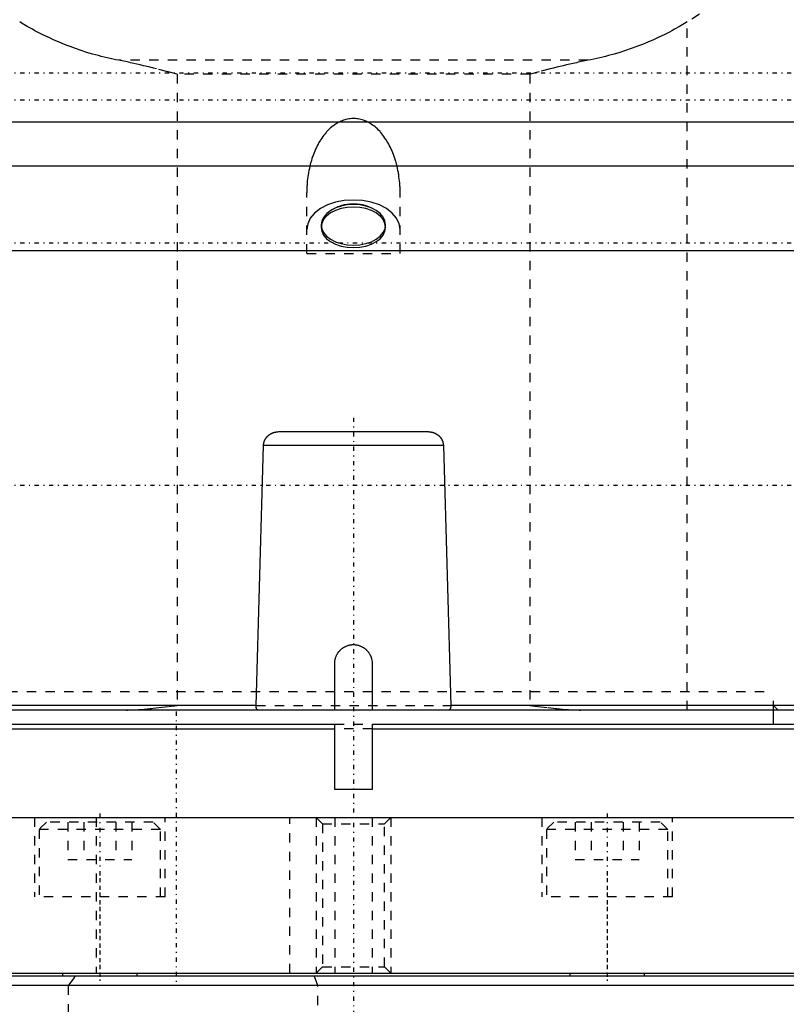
# Model space of a CAD drawing. Extents: x -109 to 109, y -1 to 887.
# Tile 3 of 15: x -36 to 46, y 166 to 272. Entities that reach past the tile are written whole.
import ezdxf

# ---------------------------------------------------------------- set-up
doc = ezdxf.new("R2010")
doc.units = 0
doc.linetypes.add('CENTER', pattern=[1.5, 0.45, -0.5, 0.05, -0.5])
doc.linetypes.add('DASHED', pattern=[2, 1, -1])
for name, color, linetype in [('AM_0', 7, 'CONTINUOUS'), ('AM_3', 7, 'DASHED'), ('AM_7', 7, 'CENTER')]:
    doc.layers.add(name, color=color, linetype=linetype)

msp = doc.modelspace()

# ---------------------------------------------------------------- linework, layer by layer
at = {"layer": 'AM_0', "color": 7, "linetype": 'CONTINUOUS'}
for p, q in [((-58, 261), (58, 261)), ((60.5, 256.27), (-60.5, 256.27)), ((60.5, 247.19), (-60.5, 247.19)), ((-7.94, 227.82), (7.94, 227.82)), ((-10.43, 198.5), (-9.63, 226.32)), ((9.63, 226.32), (-9.63, 226.32)), ((9.63, 226.32), (10.43, 198.5)), ((-2, 198), (-2, 203)), ((2, 203), (2, 198)), ((-10.43, 198.5), (-60.5, 198.5)), ((60.5, 198.5), (10.43, 198.5)), ((85, 198), (-60.5, 198)), ((45, 196.5), (45, 198)), ((-62.5, 196.5), (-2, 196.5)), ((-2, 189.5), (-2, 196.5)), ((2, 196.5), (47.24, 196.5)), ((2, 196.5), (2, 189.5)), ((-63, 196), (-2, 196)), ((2, 196), (47.24, 196)), ((2, 189.5), (-2, 189.5)), ((-79.5, 186.5), (79.5, 186.5)), ((-79.5, 169.8), (79.5, 169.8)), ((77, 169.5), (-77, 169.5)), ((-31.17, 169.8), (-31.17, 169.5)), ((-31.17, 169.8), (-31.17, 169.5)), ((-23.17, 169.5), (-23.17, 169.8)), ((23.17, 169.8), (23.17, 169.5)), ((23.17, 169.8), (23.17, 169.5)), ((31.17, 169.5), (31.17, 169.8)), ((77, 168.5), (-77, 168.5))]:
    msp.add_line(p, q, dxfattribs=at)
for points in [[(-9.63, 226.32, 0), (-9.63, 226.33, 0), (-9.63, 226.35, 0), (-9.63, 226.38, 0), (-9.63, 226.39, 0), (-9.63, 226.4, 0), (-9.63, 226.42, 0), (-9.62, 226.44, 0), (-9.62, 226.47, 0), (-9.62, 226.49, 0), (-9.62, 226.51, 0), (-9.61, 226.53, 0), (-9.61, 226.54, 0), (-9.61, 226.56, 0), (-9.6, 226.58, 0), (-9.6, 226.61, 0), (-9.59, 226.63, 0), (-9.59, 226.65, 0), (-9.59, 226.67, 0), (-9.58, 226.68, 0), (-9.58, 226.7, 0), (-9.57, 226.72, 0), (-9.57, 226.73, 0), (-9.56, 226.75, 0), (-9.56, 226.77, 0), (-9.55, 226.79, 0), (-9.54, 226.8, 0), (-9.54, 226.81, 0), (-9.53, 226.83, 0), (-9.52, 226.85, 0), (-9.51, 226.87, 0), (-9.5, 226.89, 0), (-9.5, 226.91, 0), (-9.49, 226.92, 0), (-9.49, 226.93, 0), (-9.48, 226.95, 0), (-9.46, 226.97, 0), (-9.45, 226.99, 0), (-9.44, 227.01, 0), (-9.43, 227.03, 0), (-9.42, 227.05, 0), (-9.42, 227.06, 0), (-9.4, 227.08, 0), (-9.39, 227.1, 0), (-9.38, 227.11, 0), (-9.36, 227.13, 0), (-9.35, 227.15, 0), (-9.34, 227.16, 0), (-9.34, 227.17, 0), (-9.32, 227.19, 0), (-9.31, 227.21, 0), (-9.29, 227.23, 0), (-9.28, 227.25, 0), (-9.26, 227.26, 0), (-9.25, 227.27, 0), (-9.25, 227.28, 0), (-9.23, 227.3, 0), (-9.21, 227.31, 0), (-9.2, 227.33, 0), (-9.18, 227.34, 0), (-9.17, 227.36, 0), (-9.16, 227.37, 0), (-9.15, 227.38, 0), (-9.13, 227.39, 0), (-9.12, 227.4, 0), (-9.11, 227.41, 0), (-9.1, 227.42, 0), (-9.08, 227.43, 0), (-9.06, 227.45, 0), (-9.05, 227.46, 0), (-9.04, 227.46, 0), (-9.02, 227.48, 0), (-9.01, 227.49, 0), (-8.99, 227.5, 0), (-8.97, 227.52, 0), (-8.95, 227.53, 0), (-8.94, 227.54, 0), (-8.93, 227.54, 0), (-8.91, 227.56, 0), (-8.89, 227.57, 0), (-8.87, 227.58, 0), (-8.84, 227.59, 0), (-8.82, 227.6, 0), (-8.81, 227.61, 0), (-8.8, 227.62, 0), (-8.78, 227.63, 0), (-8.76, 227.64, 0), (-8.74, 227.65, 0), (-8.72, 227.66, 0), (-8.7, 227.67, 0), (-8.69, 227.67, 0), (-8.68, 227.67, 0), (-8.66, 227.68, 0), (-8.64, 227.69, 0), (-8.62, 227.7, 0), (-8.59, 227.71, 0), (-8.57, 227.71, 0), (-8.56, 227.72, 0), (-8.55, 227.72, 0), (-8.53, 227.73, 0), (-8.51, 227.74, 0), (-8.49, 227.74, 0), (-8.46, 227.75, 0), (-8.44, 227.76, 0), (-8.43, 227.76, 0), (-8.42, 227.76, 0), (-8.4, 227.77, 0), (-8.37, 227.77, 0), (-8.36, 227.77, 0), (-8.35, 227.78, 0), (-8.33, 227.78, 0), (-8.3, 227.79, 0), (-8.29, 227.79, 0), (-8.28, 227.79, 0), (-8.26, 227.8, 0), (-8.23, 227.8, 0), (-8.21, 227.8, 0), (-8.18, 227.81, 0), (-8.16, 227.81, 0), (-8.15, 227.81, 0), (-8.14, 227.81, 0), (-8.11, 227.81, 0), (-8.09, 227.81, 0), (-8.01, 227.82, 0), (-7.94, 227.82, 0)], [(7.94, 227.82, 0), (7.95, 227.82, 0), (7.98, 227.82, 0), (8, 227.82, 0), (8.01, 227.82, 0), (8.02, 227.82, 0), (8.04, 227.82, 0), (8.07, 227.82, 0), (8.09, 227.81, 0), (8.11, 227.81, 0), (8.14, 227.81, 0), (8.15, 227.81, 0), (8.16, 227.81, 0), (8.18, 227.81, 0), (8.21, 227.8, 0), (8.23, 227.8, 0), (8.26, 227.8, 0), (8.28, 227.79, 0), (8.29, 227.79, 0), (8.3, 227.79, 0), (8.33, 227.78, 0), (8.35, 227.78, 0), (8.36, 227.77, 0), (8.37, 227.77, 0), (8.4, 227.77, 0), (8.42, 227.76, 0), (8.43, 227.76, 0), (8.44, 227.76, 0), (8.46, 227.75, 0), (8.49, 227.74, 0), (8.51, 227.74, 0), (8.53, 227.73, 0), (8.55, 227.72, 0), (8.56, 227.72, 0), (8.57, 227.71, 0), (8.59, 227.71, 0), (8.62, 227.7, 0), (8.64, 227.69, 0), (8.66, 227.68, 0), (8.68, 227.67, 0), (8.69, 227.67, 0), (8.7, 227.67, 0), (8.72, 227.66, 0), (8.74, 227.65, 0), (8.76, 227.64, 0), (8.78, 227.63, 0), (8.8, 227.62, 0), (8.81, 227.61, 0), (8.82, 227.6, 0), (8.84, 227.59, 0), (8.87, 227.58, 0), (8.89, 227.57, 0), (8.91, 227.56, 0), (8.93, 227.54, 0), (8.94, 227.54, 0), (8.95, 227.53, 0), (8.97, 227.52, 0), (8.99, 227.5, 0), (9.01, 227.49, 0), (9.02, 227.48, 0), (9.04, 227.46, 0), (9.05, 227.46, 0), (9.06, 227.45, 0), (9.08, 227.43, 0), (9.1, 227.42, 0), (9.11, 227.41, 0), (9.12, 227.4, 0), (9.13, 227.39, 0), (9.15, 227.38, 0), (9.16, 227.37, 0), (9.17, 227.36, 0), (9.18, 227.34, 0), (9.2, 227.33, 0), (9.21, 227.31, 0), (9.23, 227.3, 0), (9.25, 227.28, 0), (9.25, 227.27, 0), (9.26, 227.26, 0), (9.28, 227.25, 0), (9.29, 227.23, 0), (9.31, 227.21, 0), (9.32, 227.19, 0), (9.34, 227.17, 0), (9.34, 227.16, 0), (9.35, 227.15, 0), (9.36, 227.13, 0), (9.38, 227.11, 0), (9.39, 227.1, 0), (9.4, 227.08, 0), (9.42, 227.06, 0), (9.42, 227.05, 0), (9.43, 227.03, 0), (9.44, 227.01, 0), (9.45, 226.99, 0), (9.46, 226.97, 0), (9.48, 226.95, 0), (9.49, 226.93, 0), (9.49, 226.92, 0), (9.5, 226.91, 0), (9.5, 226.89, 0), (9.51, 226.87, 0), (9.52, 226.85, 0), (9.53, 226.83, 0), (9.54, 226.81, 0), (9.54, 226.8, 0), (9.55, 226.79, 0), (9.56, 226.77, 0), (9.56, 226.75, 0), (9.57, 226.73, 0), (9.57, 226.72, 0), (9.58, 226.7, 0), (9.58, 226.68, 0), (9.59, 226.67, 0), (9.59, 226.65, 0), (9.59, 226.63, 0), (9.6, 226.61, 0), (9.6, 226.58, 0), (9.61, 226.56, 0), (9.61, 226.54, 0), (9.61, 226.53, 0), (9.62, 226.51, 0), (9.62, 226.49, 0), (9.62, 226.47, 0), (9.62, 226.44, 0), (9.63, 226.42, 0), (9.63, 226.4, 0), (9.63, 226.39, 0), (9.63, 226.38, 0), (9.63, 226.35, 0), (9.63, 226.33, 0), (9.63, 226.32, 0)], [(-2, 203, 0), (-2, 203.03, 0), (-2, 203.08, 0), (-2, 203.14, 0), (-1.99, 203.17, 0), (-1.99, 203.2, 0), (-1.98, 203.26, 0), (-1.98, 203.31, 0), (-1.97, 203.37, 0), (-1.95, 203.43, 0), (-1.94, 203.48, 0), (-1.93, 203.51, 0), (-1.93, 203.54, 0), (-1.91, 203.6, 0), (-1.89, 203.65, 0), (-1.87, 203.71, 0), (-1.85, 203.77, 0), (-1.82, 203.82, 0), (-1.81, 203.85, 0), (-1.8, 203.87, 0), (-1.77, 203.93, 0), (-1.74, 203.98, 0), (-1.73, 204, 0), (-1.71, 204.03, 0), (-1.68, 204.08, 0), (-1.65, 204.13, 0), (-1.63, 204.15, 0), (-1.62, 204.18, 0), (-1.58, 204.22, 0), (-1.55, 204.27, 0), (-1.51, 204.31, 0), (-1.47, 204.35, 0), (-1.43, 204.39, 0), (-1.41, 204.41, 0), (-1.39, 204.43, 0), (-1.35, 204.47, 0), (-1.31, 204.51, 0), (-1.27, 204.55, 0), (-1.22, 204.58, 0), (-1.18, 204.62, 0), (-1.15, 204.63, 0), (-1.13, 204.65, 0), (-1.08, 204.68, 0), (-1.03, 204.71, 0), (-0.98, 204.74, 0), (-0.93, 204.77, 0), (-0.87, 204.8, 0), (-0.85, 204.81, 0), (-0.82, 204.82, 0), (-0.77, 204.85, 0), (-0.71, 204.87, 0), (-0.66, 204.89, 0), (-0.6, 204.91, 0), (-0.54, 204.93, 0), (-0.51, 204.93, 0), (-0.49, 204.94, 0), (-0.43, 204.95, 0), (-0.37, 204.97, 0), (-0.31, 204.98, 0), (-0.26, 204.98, 0), (-0.2, 204.99, 0), (-0.17, 204.99, 0), (-0.14, 205, 0), (-0.08, 205, 0), (-0.03, 205, 0), (0, 205, 0), (0.03, 205, 0), (0.08, 205, 0), (0.14, 205, 0), (0.17, 204.99, 0), (0.2, 204.99, 0), (0.26, 204.98, 0), (0.31, 204.98, 0), (0.37, 204.97, 0), (0.43, 204.95, 0), (0.49, 204.94, 0), (0.51, 204.93, 0), (0.54, 204.93, 0), (0.6, 204.91, 0), (0.66, 204.89, 0), (0.71, 204.87, 0), (0.77, 204.85, 0), (0.82, 204.82, 0), (0.85, 204.81, 0), (0.87, 204.8, 0), (0.93, 204.77, 0), (0.98, 204.74, 0), (1.03, 204.71, 0), (1.08, 204.68, 0), (1.13, 204.65, 0), (1.15, 204.63, 0), (1.18, 204.62, 0), (1.22, 204.58, 0), (1.27, 204.55, 0), (1.31, 204.51, 0), (1.35, 204.47, 0), (1.39, 204.43, 0), (1.41, 204.41, 0), (1.43, 204.39, 0), (1.47, 204.35, 0), (1.51, 204.31, 0), (1.55, 204.27, 0), (1.58, 204.22, 0), (1.62, 204.18, 0), (1.63, 204.15, 0), (1.65, 204.13, 0), (1.68, 204.08, 0), (1.71, 204.03, 0), (1.73, 204, 0), (1.74, 203.98, 0), (1.77, 203.93, 0), (1.8, 203.87, 0), (1.81, 203.85, 0), (1.82, 203.82, 0), (1.85, 203.77, 0), (1.87, 203.71, 0), (1.89, 203.65, 0), (1.91, 203.6, 0), (1.93, 203.54, 0), (1.93, 203.51, 0), (1.94, 203.48, 0), (1.95, 203.43, 0), (1.97, 203.37, 0), (1.98, 203.31, 0), (1.98, 203.26, 0), (1.99, 203.2, 0), (1.99, 203.17, 0), (2, 203.14, 0), (2, 203.08, 0), (2, 203.03, 0), (2, 203, 0)], [(-10.21, 198, 0), (-10.21, 198, 0), (-10.22, 198, 0), (-10.22, 198, 0), (-10.22, 198, 0), (-10.22, 198, 0), (-10.23, 198, 0), (-10.23, 198, 0), (-10.23, 198, 0), (-10.24, 198, 0), (-10.24, 198, 0), (-10.24, 198, 0), (-10.24, 198, 0), (-10.25, 198.01, 0), (-10.25, 198.01, 0), (-10.25, 198.01, 0), (-10.26, 198.01, 0), (-10.26, 198.01, 0), (-10.26, 198.01, 0), (-10.26, 198.01, 0), (-10.27, 198.01, 0), (-10.27, 198.01, 0), (-10.27, 198.02, 0), (-10.27, 198.02, 0), (-10.28, 198.02, 0), (-10.28, 198.02, 0), (-10.28, 198.02, 0), (-10.28, 198.02, 0), (-10.29, 198.02, 0), (-10.29, 198.03, 0), (-10.29, 198.03, 0), (-10.3, 198.03, 0), (-10.3, 198.03, 0), (-10.3, 198.03, 0), (-10.3, 198.04, 0), (-10.3, 198.04, 0), (-10.31, 198.04, 0), (-10.31, 198.04, 0), (-10.31, 198.05, 0), (-10.32, 198.05, 0), (-10.32, 198.05, 0), (-10.32, 198.05, 0), (-10.32, 198.06, 0), (-10.33, 198.06, 0), (-10.33, 198.06, 0), (-10.33, 198.07, 0), (-10.33, 198.07, 0), (-10.33, 198.07, 0), (-10.34, 198.08, 0), (-10.34, 198.08, 0), (-10.34, 198.08, 0), (-10.34, 198.09, 0), (-10.35, 198.09, 0), (-10.35, 198.1, 0), (-10.35, 198.1, 0), (-10.35, 198.1, 0), (-10.35, 198.1, 0), (-10.36, 198.11, 0), (-10.36, 198.11, 0), (-10.36, 198.12, 0), (-10.36, 198.12, 0), (-10.36, 198.12, 0), (-10.37, 198.13, 0), (-10.37, 198.13, 0), (-10.37, 198.14, 0), (-10.37, 198.14, 0), (-10.37, 198.14, 0), (-10.37, 198.15, 0), (-10.38, 198.15, 0), (-10.38, 198.15, 0), (-10.38, 198.16, 0), (-10.38, 198.16, 0), (-10.38, 198.17, 0), (-10.38, 198.17, 0), (-10.39, 198.18, 0), (-10.39, 198.18, 0), (-10.39, 198.19, 0), (-10.39, 198.19, 0), (-10.39, 198.19, 0), (-10.39, 198.2, 0), (-10.4, 198.21, 0), (-10.4, 198.21, 0), (-10.4, 198.22, 0), (-10.4, 198.22, 0), (-10.4, 198.22, 0), (-10.4, 198.23, 0), (-10.4, 198.24, 0), (-10.41, 198.24, 0), (-10.41, 198.25, 0), (-10.41, 198.26, 0), (-10.41, 198.26, 0), (-10.41, 198.26, 0), (-10.41, 198.27, 0), (-10.41, 198.28, 0), (-10.41, 198.28, 0), (-10.42, 198.29, 0), (-10.42, 198.3, 0), (-10.42, 198.3, 0), (-10.42, 198.3, 0), (-10.42, 198.31, 0), (-10.42, 198.32, 0), (-10.42, 198.33, 0), (-10.42, 198.33, 0), (-10.42, 198.34, 0), (-10.42, 198.34, 0), (-10.42, 198.35, 0), (-10.42, 198.36, 0), (-10.42, 198.36, 0), (-10.43, 198.37, 0), (-10.43, 198.37, 0), (-10.43, 198.38, 0), (-10.43, 198.38, 0), (-10.43, 198.39, 0), (-10.43, 198.39, 0), (-10.43, 198.4, 0), (-10.43, 198.41, 0), (-10.43, 198.41, 0), (-10.43, 198.42, 0), (-10.43, 198.43, 0), (-10.43, 198.43, 0), (-10.43, 198.44, 0), (-10.43, 198.44, 0), (-10.43, 198.45, 0), (-10.43, 198.46, 0), (-10.43, 198.47, 0), (-10.43, 198.47, 0), (-10.43, 198.48, 0), (-10.43, 198.48, 0), (-10.43, 198.49, 0), (-10.43, 198.5, 0), (-10.43, 198.5, 0)], [(10.43, 198.5, 0), (10.43, 198.5, 0), (10.43, 198.49, 0), (10.43, 198.48, 0), (10.43, 198.48, 0), (10.43, 198.47, 0), (10.43, 198.47, 0), (10.43, 198.46, 0), (10.43, 198.45, 0), (10.43, 198.44, 0), (10.43, 198.44, 0), (10.43, 198.43, 0), (10.43, 198.43, 0), (10.43, 198.42, 0), (10.43, 198.41, 0), (10.43, 198.41, 0), (10.43, 198.4, 0), (10.43, 198.39, 0), (10.43, 198.39, 0), (10.43, 198.38, 0), (10.43, 198.38, 0), (10.43, 198.37, 0), (10.43, 198.37, 0), (10.42, 198.36, 0), (10.42, 198.36, 0), (10.42, 198.35, 0), (10.42, 198.34, 0), (10.42, 198.34, 0), (10.42, 198.33, 0), (10.42, 198.33, 0), (10.42, 198.32, 0), (10.42, 198.31, 0), (10.42, 198.3, 0), (10.42, 198.3, 0), (10.42, 198.3, 0), (10.42, 198.29, 0), (10.41, 198.28, 0), (10.41, 198.28, 0), (10.41, 198.27, 0), (10.41, 198.26, 0), (10.41, 198.26, 0), (10.41, 198.26, 0), (10.41, 198.25, 0), (10.41, 198.24, 0), (10.4, 198.24, 0), (10.4, 198.23, 0), (10.4, 198.22, 0), (10.4, 198.22, 0), (10.4, 198.22, 0), (10.4, 198.21, 0), (10.4, 198.21, 0), (10.39, 198.2, 0), (10.39, 198.19, 0), (10.39, 198.19, 0), (10.39, 198.19, 0), (10.39, 198.18, 0), (10.39, 198.18, 0), (10.38, 198.17, 0), (10.38, 198.17, 0), (10.38, 198.16, 0), (10.38, 198.16, 0), (10.38, 198.15, 0), (10.38, 198.15, 0), (10.37, 198.15, 0), (10.37, 198.14, 0), (10.37, 198.14, 0), (10.37, 198.14, 0), (10.37, 198.13, 0), (10.37, 198.13, 0), (10.36, 198.12, 0), (10.36, 198.12, 0), (10.36, 198.12, 0), (10.36, 198.11, 0), (10.36, 198.11, 0), (10.35, 198.1, 0), (10.35, 198.1, 0), (10.35, 198.1, 0), (10.35, 198.1, 0), (10.35, 198.09, 0), (10.34, 198.09, 0), (10.34, 198.08, 0), (10.34, 198.08, 0), (10.34, 198.08, 0), (10.33, 198.07, 0), (10.33, 198.07, 0), (10.33, 198.07, 0), (10.33, 198.06, 0), (10.33, 198.06, 0), (10.32, 198.06, 0), (10.32, 198.05, 0), (10.32, 198.05, 0), (10.32, 198.05, 0), (10.31, 198.05, 0), (10.31, 198.04, 0), (10.31, 198.04, 0), (10.3, 198.04, 0), (10.3, 198.04, 0), (10.3, 198.03, 0), (10.3, 198.03, 0), (10.3, 198.03, 0), (10.29, 198.03, 0), (10.29, 198.03, 0), (10.29, 198.02, 0), (10.28, 198.02, 0), (10.28, 198.02, 0), (10.28, 198.02, 0), (10.28, 198.02, 0), (10.27, 198.02, 0), (10.27, 198.02, 0), (10.27, 198.01, 0), (10.27, 198.01, 0), (10.26, 198.01, 0), (10.26, 198.01, 0), (10.26, 198.01, 0), (10.26, 198.01, 0), (10.25, 198.01, 0), (10.25, 198.01, 0), (10.25, 198.01, 0), (10.24, 198, 0), (10.24, 198, 0), (10.24, 198, 0), (10.24, 198, 0), (10.23, 198, 0), (10.23, 198, 0), (10.23, 198, 0), (10.22, 198, 0), (10.22, 198, 0), (10.22, 198, 0), (10.22, 198, 0), (10.21, 198, 0), (10.21, 198, 0)]]:
    msp.add_polyline3d(points, dxfattribs=at)
at = {"layer": 'AM_3', "color": 6, "linetype": 'DASHED'}
for p, q in [((57.51, 285.14), (35.75, 271.71)), ((35.75, 198), (35.75, 271.71)), ((25.13, 267.6), (-25.13, 267.6)), ((18.89, 266.11), (-18.89, 266.11)), ((-18.89, 266.11), (-18.89, 198.5)), ((18.89, 266.11), (18.89, 198.5)), ((-5, 246.9), (-5, 253.41)), ((5, 246.9), (5, 253.41)), ((-3.45, 249.97), (-3.45, 249.7)), ((3.45, 249.7), (3.45, 249.97)), ((-5, 246.9), (5, 246.9)), ((-45, 200), (45, 200)), ((-45, 200), (45, 200)), ((45, 198), (45, 200)), ((-10.43, 198.5), (10.43, 198.5)), ((45.5, 198), (45, 198.5)), ((-2, 196.5), (2, 196.5)), ((2, 196), (-2, 196)), ((-34.17, 186.5), (-34.17, 178)), ((-34.17, 186.5), (-34.17, 178)), ((-32.87, 186), (-33.67, 185.2)), ((-32.87, 186), (-33.67, 185.2)), ((-21.47, 186), (-32.87, 186)), ((-30.6, 186), (-30.6, 182)), ((-30.6, 186), (-30.6, 182)), ((-28.89, 186), (-28.89, 182)), ((-28.88, 186), (-28.88, 182)), ((-27.57, 186.5), (-27.57, 169.8)), ((-25.46, 186), (-25.46, 182)), ((-25.46, 186), (-25.46, 182)), ((-23.74, 186), (-23.74, 182)), ((-23.74, 186), (-23.74, 182)), ((-20.67, 185.2), (-21.47, 186)), ((-20.67, 185.2), (-21.47, 186)), ((-20.17, 178), (-20.17, 186.5)), ((-20.17, 178), (-20.17, 186.5)), ((-6.81, 169.8), (-6.81, 186.5)), ((-4, 186.5), (-3.32, 185.82)), ((-4, 186.5), (-4, 169.8)), ((-3.32, 185.82), (-3.32, 170.48)), ((-3.32, 185.82), (3.32, 185.82)), ((-2, 186.5), (-2, 169.8)), ((2, 186.5), (2, 169.8)), ((3.32, 185.82), (4, 186.5)), ((3.32, 170.48), (3.32, 185.82)), ((4, 186.5), (4, 169.8)), ((20.17, 186.5), (20.17, 178)), ((20.17, 186.5), (20.17, 178)), ((21.47, 186), (20.67, 185.2)), ((21.47, 186), (20.67, 185.2)), ((32.87, 186), (21.47, 186)), ((23.74, 186), (23.74, 182)), ((23.74, 186), (23.74, 182)), ((25.46, 186), (25.46, 182)), ((25.46, 186), (25.46, 182)), ((28.88, 186), (28.88, 182)), ((28.89, 186), (28.89, 182)), ((30.6, 186), (30.6, 182)), ((30.6, 186), (30.6, 182)), ((33.67, 185.2), (32.87, 186)), ((33.67, 185.2), (32.87, 186)), ((34.17, 178), (34.17, 186.5)), ((34.17, 178), (34.17, 186.5)), ((-33.67, 185.2), (-33.67, 178)), ((-33.67, 185.2), (-33.67, 178)), ((-20.67, 185.2), (-33.67, 185.2)), ((-20.67, 178), (-20.67, 185.2)), ((-20.67, 178), (-20.67, 185.2)), ((20.67, 185.2), (20.67, 178)), ((20.67, 185.2), (20.67, 178)), ((33.67, 185.2), (20.67, 185.2)), ((33.67, 178), (33.67, 185.2)), ((33.67, 178), (33.67, 185.2)), ((-30.6, 182), (-23.74, 182)), ((23.74, 182), (30.6, 182)), ((-20.17, 178), (-34.17, 178)), ((34.17, 178), (20.17, 178)), ((-3.32, 170.48), (-4, 169.8)), ((-3.32, 170.48), (3.32, 170.48)), ((4, 169.8), (3.32, 170.48)), ((-23.17, 169.5), (-23.17, 169.8)), ((31.17, 169.5), (31.17, 169.8)), ((-30.56, 168.5), (-30.56, 159.7)), ((-3.83, 160.4), (-3.83, 168.5))]:
    msp.add_line(p, q, dxfattribs=at)
for points in [[(5, 249.48), (4.9, 250.09), (4.62, 250.68), (4.16, 251.23), (3.54, 251.71), (2.78, 252.1), (1.91, 252.39), (0.98, 252.57), (0, 252.63), (-0.98, 252.57), (-1.91, 252.39), (-2.78, 252.1), (-3.54, 251.71), (-4.16, 251.23), (-4.62, 250.68), (-4.9, 250.09), (-5, 249.48)], [(2.42, 251.52), (1.9, 251.78), (1.31, 251.98), (0.67, 252.1), (0, 252.14), (-0.67, 252.1), (-1.31, 251.98), (-1.9, 251.78), (-2.42, 251.52)], [(-2.42, 251.52), (-2.85, 251.19), (-3.18, 250.81), (-3.38, 250.4), (-3.45, 249.98), (-3.39, 249.55), (-3.19, 249.14), (-2.88, 248.77), (-2.45, 248.44), (-1.92, 248.16), (-1.32, 247.96), (-0.68, 247.84), (0, 247.8)], [(0, 247.8), (0.68, 247.84), (1.32, 247.96), (1.92, 248.16), (2.45, 248.44), (2.88, 248.77), (3.19, 249.14), (3.39, 249.55), (3.45, 249.98), (3.38, 250.4), (3.18, 250.81), (2.85, 251.19), (2.42, 251.52)]]:
    msp.add_lwpolyline(points, dxfattribs=at)
msp.add_lwpolyline([(-3.45, 249.7), (-3.38, 249.28), (-3.19, 248.87), (-2.87, 248.49), (-2.44, 248.17), (-1.92, 247.9), (-1.32, 247.69), (-0.67, 247.57), (0, 247.53), (0.67, 247.57), (1.32, 247.69), (1.92, 247.9), (2.44, 248.17), (2.87, 248.49), (3.19, 248.87), (3.38, 249.28), (3.45, 249.7), (3.38, 250.12), (3.19, 250.53), (2.87, 250.91), (2.44, 251.24), (1.92, 251.51), (1.32, 251.71), (0.67, 251.83), (0, 251.87), (-0.67, 251.83), (-1.32, 251.71), (-1.92, 251.51), (-2.44, 251.24), (-2.87, 250.91), (-3.19, 250.53), (-3.38, 250.12)], close=True, dxfattribs=at)
for points in [[(-25.13, 267.6, 0), (-25.44, 267.66, 0), (-26.07, 267.79, 0), (-26.7, 267.94, 0), (-27.01, 268.02, 0), (-27.32, 268.1, 0), (-27.94, 268.27, 0), (-28.55, 268.45, 0), (-29.16, 268.65, 0), (-29.76, 268.85, 0), (-30.36, 269.07, 0), (-30.66, 269.18, 0), (-30.96, 269.3, 0), (-31.54, 269.54, 0), (-32.13, 269.8, 0), (-32.7, 270.06, 0), (-33.27, 270.34, 0), (-33.84, 270.62, 0), (-34.12, 270.77, 0), (-34.39, 270.92, 0), (-34.94, 271.23, 0), (-35.48, 271.55, 0), (-35.75, 271.71, 0)], [(35.75, 271.71, 0), (35.48, 271.55, 0), (34.94, 271.23, 0), (34.39, 270.92, 0), (34.12, 270.77, 0), (33.84, 270.62, 0), (33.27, 270.34, 0), (32.7, 270.06, 0), (32.13, 269.8, 0), (31.54, 269.54, 0), (30.96, 269.3, 0), (30.66, 269.18, 0), (30.36, 269.07, 0), (29.76, 268.85, 0), (29.16, 268.65, 0), (28.55, 268.45, 0), (27.94, 268.27, 0), (27.32, 268.1, 0), (27.01, 268.02, 0), (26.7, 267.94, 0), (26.07, 267.79, 0), (25.44, 267.66, 0), (25.13, 267.6, 0)], [(-18.89, 266.11, 0), (-19.89, 266.37, 0), (-21.09, 266.68, 0), (-21.43, 266.76, 0), (-21.78, 266.85, 0), (-21.96, 266.89, 0), (-22.13, 266.93, 0), (-22.48, 267.02, 0), (-22.84, 267.1, 0), (-23.19, 267.18, 0), (-23.54, 267.26, 0), (-23.89, 267.34, 0), (-24.07, 267.38, 0), (-24.25, 267.42, 0), (-24.6, 267.49, 0), (-24.95, 267.56, 0), (-25.13, 267.6, 0)], [(25.13, 267.6, 0), (24.95, 267.56, 0), (24.6, 267.49, 0), (24.25, 267.42, 0), (24.07, 267.38, 0), (23.89, 267.34, 0), (23.54, 267.26, 0), (23.19, 267.18, 0), (22.84, 267.1, 0), (22.48, 267.02, 0), (22.13, 266.93, 0), (21.96, 266.89, 0), (21.78, 266.85, 0), (21.43, 266.76, 0), (21.09, 266.68, 0), (19.89, 266.37, 0), (18.89, 266.11, 0)], [(5, 253.41, 0), (5, 253.53, 0), (5, 253.76, 0), (4.99, 253.99, 0), (4.98, 254.11, 0), (4.97, 254.22, 0), (4.96, 254.45, 0), (4.94, 254.68, 0), (4.91, 254.91, 0), (4.88, 255.13, 0), (4.85, 255.36, 0), (4.83, 255.47, 0), (4.81, 255.58, 0), (4.77, 255.8, 0), (4.72, 256.02, 0), (4.67, 256.24, 0), (4.62, 256.46, 0), (4.56, 256.67, 0), (4.53, 256.77, 0), (4.5, 256.88, 0), (4.44, 257.08, 0), (4.37, 257.29, 0), (4.33, 257.39, 0), (4.29, 257.49, 0), (4.22, 257.68, 0), (4.14, 257.88, 0), (4.1, 257.97, 0), (4.05, 258.07, 0), (3.97, 258.25, 0), (3.88, 258.43, 0), (3.78, 258.61, 0), (3.69, 258.78, 0), (3.59, 258.95, 0), (3.54, 259.03, 0), (3.48, 259.11, 0), (3.38, 259.27, 0), (3.27, 259.43, 0), (3.16, 259.57, 0), (3.04, 259.72, 0), (2.93, 259.86, 0), (2.87, 259.92, 0), (2.81, 259.99, 0), (2.69, 260.12, 0), (2.56, 260.24, 0), (2.44, 260.35, 0), (2.31, 260.46, 0), (2.18, 260.57, 0), (2.11, 260.62, 0), (2.05, 260.66, 0), (1.91, 260.76, 0), (1.78, 260.84, 0), (1.64, 260.92, 0), (1.5, 260.99, 0), (1.36, 261.06, 0), (1.29, 261.09, 0), (1.22, 261.12, 0), (1.08, 261.17, 0), (0.94, 261.22, 0), (0.8, 261.26, 0), (0.65, 261.29, 0), (0.51, 261.32, 0), (0.44, 261.33, 0), (0.36, 261.34, 0), (0.22, 261.35, 0), (0.07, 261.36, 0), (0, 261.36, 0), (-0.07, 261.36, 0), (-0.22, 261.35, 0), (-0.36, 261.34, 0), (-0.44, 261.33, 0), (-0.51, 261.32, 0), (-0.65, 261.29, 0), (-0.8, 261.26, 0), (-0.94, 261.22, 0), (-1.08, 261.17, 0), (-1.22, 261.12, 0), (-1.29, 261.09, 0), (-1.36, 261.06, 0), (-1.5, 260.99, 0), (-1.64, 260.92, 0), (-1.78, 260.84, 0), (-1.91, 260.76, 0), (-2.05, 260.66, 0), (-2.11, 260.62, 0), (-2.18, 260.57, 0), (-2.31, 260.46, 0), (-2.44, 260.35, 0), (-2.56, 260.24, 0), (-2.69, 260.12, 0), (-2.81, 259.99, 0), (-2.87, 259.92, 0), (-2.93, 259.86, 0), (-3.04, 259.72, 0), (-3.16, 259.57, 0), (-3.27, 259.43, 0), (-3.38, 259.27, 0), (-3.48, 259.11, 0), (-3.54, 259.03, 0), (-3.59, 258.95, 0), (-3.69, 258.78, 0), (-3.78, 258.61, 0), (-3.88, 258.43, 0), (-3.97, 258.25, 0), (-4.05, 258.07, 0), (-4.1, 257.97, 0), (-4.14, 257.88, 0), (-4.22, 257.68, 0), (-4.29, 257.49, 0), (-4.33, 257.39, 0), (-4.37, 257.29, 0), (-4.44, 257.08, 0), (-4.5, 256.88, 0), (-4.53, 256.77, 0), (-4.56, 256.67, 0), (-4.62, 256.46, 0), (-4.67, 256.24, 0), (-4.72, 256.02, 0), (-4.77, 255.8, 0), (-4.81, 255.58, 0), (-4.83, 255.47, 0), (-4.85, 255.36, 0), (-4.88, 255.13, 0), (-4.91, 254.91, 0), (-4.94, 254.68, 0), (-4.96, 254.45, 0), (-4.97, 254.22, 0), (-4.98, 254.11, 0), (-4.99, 253.99, 0), (-5, 253.76, 0), (-5, 253.53, 0), (-5, 253.41, 0)], [(2.42, 251.52, 0), (2.3, 251.59, 0), (2.05, 251.72, 0), (1.79, 251.84, 0), (1.66, 251.89, 0), (1.53, 251.94, 0), (1.26, 252.03, 0), (0.98, 252.1, 0), (0.71, 252.15, 0), (0.42, 252.18, 0), (0.14, 252.2, 0), (0, 252.2, 0), (-0.14, 252.2, 0), (-0.42, 252.18, 0), (-0.71, 252.15, 0), (-0.98, 252.1, 0), (-1.26, 252.03, 0), (-1.53, 251.94, 0), (-1.66, 251.89, 0), (-1.79, 251.84, 0), (-2.05, 251.72, 0), (-2.3, 251.59, 0), (-2.42, 251.52, 0)], [(-24.35, 198, 0), (-24.2, 198, 0), (-23.92, 198.01, 0), (-23.62, 198.02, 0), (-23.47, 198.02, 0), (-23.32, 198.03, 0), (-23.02, 198.05, 0), (-22.71, 198.07, 0), (-22.41, 198.1, 0), (-22.09, 198.12, 0), (-21.78, 198.15, 0), (-21.63, 198.17, 0), (-21.47, 198.19, 0), (-21.16, 198.22, 0), (-20.85, 198.26, 0), (-19.77, 198.39, 0), (-18.89, 198.5, 0)], [(18.89, 198.5, 0), (19.77, 198.39, 0), (20.85, 198.26, 0), (21.16, 198.22, 0), (21.47, 198.19, 0), (21.63, 198.17, 0), (21.78, 198.15, 0), (22.09, 198.12, 0), (22.41, 198.1, 0), (22.71, 198.07, 0), (23.02, 198.05, 0), (23.32, 198.03, 0), (23.47, 198.02, 0), (23.62, 198.02, 0), (23.92, 198.01, 0), (24.2, 198, 0), (24.35, 198, 0)], [(-29.78, 169.5, 0), (-29.91, 169.34, 0), (-30.17, 169, 0), (-30.43, 168.67, 0), (-30.56, 168.5, 0)], [(-3.83, 168.5, 0), (-3.89, 168.67, 0), (-4.01, 169, 0), (-4.14, 169.34, 0), (-4.21, 169.5, 0)]]:
    msp.add_polyline3d(points, dxfattribs=at)
at = {"layer": 'AM_7', "color": 4, "linetype": 'CENTER'}
for p, q in [((108.9, 266.21), (-108.9, 266.21)), ((108.9, 263.31), (-108.9, 263.31)), ((108.9, 248), (-108.9, 248)), ((0, 229.31), (0, 7.27)), ((108.9, 222.06), (-108.9, 222.06)), ((-19, 197.84), (-19, 168.47)), ((-27.17, 186.93), (-27.17, 169)), ((-27.17, 186.93), (-27.17, 177.57)), ((27.17, 186.93), (27.17, 169)), ((27.17, 186.93), (27.17, 177.57)), ((-27.17, 180), (-27.17, 169)), ((27.17, 180), (27.17, 169))]:
    msp.add_line(p, q, dxfattribs=at)

doc.saveas('drawing.dxf')
